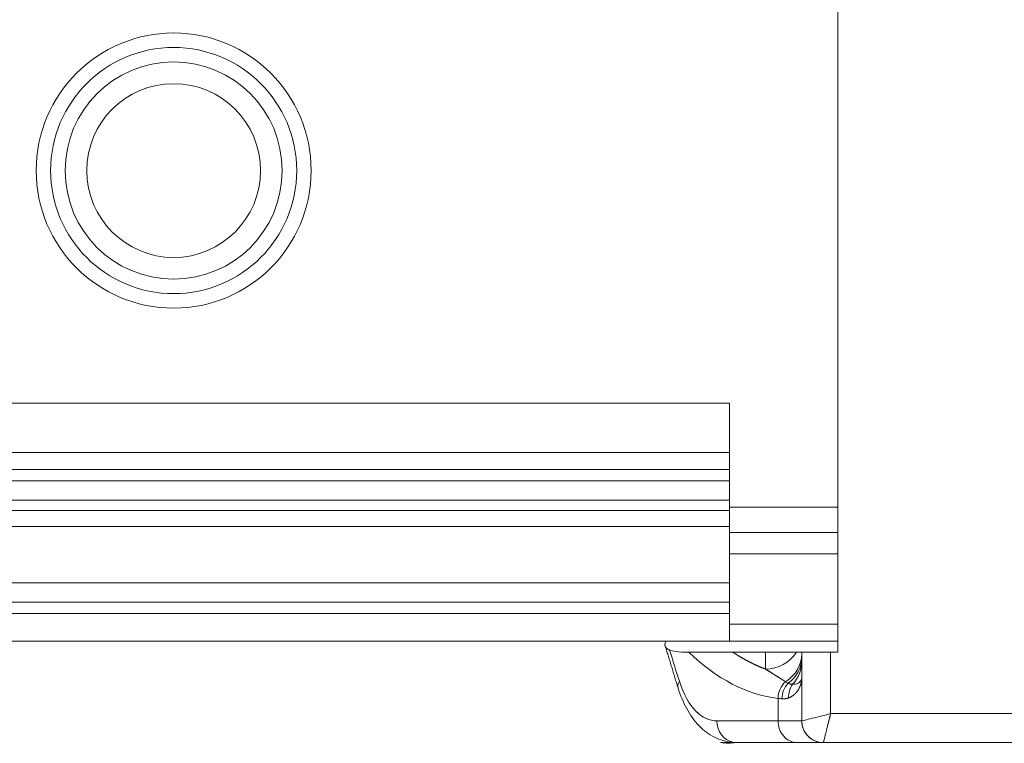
# Model space of a CAD drawing. Header units: millimetres. Extents: x 176 to 9387, y -11044 to -3322.
# Tile 189 of 256: x 8200 to 8336, y -10049 to -9949. Entities that reach past the tile are written whole.
import ezdxf

# ---------------------------------------------------------------- set-up
doc = ezdxf.new("R2010")
doc.units = ezdxf.units.MM
doc.header["$LTSCALE"] = 0.3175
doc.layers.add('1轮廓实线层', color=7, linetype='Continuous', lineweight=18)

msp = doc.modelspace()

# ---------------------------------------------------------------- linework, layer by layer
at = {"layer": '1轮廓实线层'}
for p, q in [((8313.35631, -10016.65783), (8313.35631, -9923.72775)), ((8166.85631, -10002.30587), (8298.35631, -10002.30587)), ((8298.35631, -10002.30587), (8298.35631, -10016.65783)), ((8166.85631, -10009.14435), (8298.35631, -10009.14435)), ((8166.85631, -10011.45803), (8298.35631, -10011.45803)), ((8298.35631, -10013.03098), (8166.85631, -10013.03098)), ((8166.85631, -10015.70257), (8298.35631, -10015.70257)), ((8298.35631, -10016.65783), (8298.35631, -10023.11131)), ((8298.35631, -10016.65783), (8313.35631, -10016.65783)), ((8313.35631, -10016.65783), (8313.35631, -10036.69279)), ((8166.85631, -10017.1335), (8298.35631, -10017.1335)), ((8166.85631, -10019.34335), (8298.35631, -10019.34335)), ((8313.35631, -10020.18279), (8298.35631, -10020.18279)), ((8298.35631, -10023.11131), (8298.35631, -10032.83168)), ((8298.35631, -10023.11131), (8313.35631, -10023.11131)), ((8298.35631, -10027.1233), (8166.85631, -10027.1233)), ((8166.85631, -10029.80344), (8298.35631, -10029.80344)), ((8298.35631, -10031.34037), (8166.85631, -10031.34037)), ((8298.35631, -10032.83168), (8298.35631, -10035.19279)), ((8298.35631, -10032.83168), (8313.35631, -10032.83168)), ((8298.35631, -10035.19279), (8166.85631, -10035.19279)), ((8298.35631, -10035.19279), (8313.35631, -10035.19279)), ((8291.7394, -10036.69279), (8292.75424, -10036.69279)), ((8303.35631, -10036.69279), (8298.82466, -10036.69279)), ((8303.35631, -10036.69279), (8307.62089, -10036.69279)), ((8303.35631, -10039.03651), (8303.35631, -10036.69279)), ((8308.35631, -10036.69279), (8308.35631, -10046.19279)), ((8308.35631, -10036.69279), (8312.35631, -10036.69279)), ((8308.35631, -10046.19279), (8308.35631, -10036.69279)), ((8313.35631, -10036.69279), (8312.35631, -10036.69279)), ((8312.35631, -10036.69279), (8312.35631, -10045.19279)), ((8305.0865, -10046.19279), (8305.0865, -10043.08599)), ((8312.35631, -10045.19279), (8359.85631, -10045.19279)), ((8296.64634, -10046.19279), (8305.0865, -10046.19279)), ((8308.35631, -10046.19279), (8305.0865, -10046.19279)), ((8297.15303, -10049.19279), (8307.73255, -10049.19279)), ((8307.75952, -10049.19279), (8299.31936, -10049.19279)), ((8311.35631, -10049.19279), (8307.75952, -10049.19279)), ((8311.35631, -10049.19279), (8359.85631, -10049.19279)), ((8359.85631, -10049.19279), (8311.35631, -10049.19279))]:
    msp.add_line(p, q, dxfattribs=at)
for radius in [19, 17, 15, 12]:
    msp.add_circle((8221.55631, -9970.19279), radius, dxfattribs=at)
for end in [270.0001859, 270]:
    msp.add_arc((8311.35631, -10046.19279), 3, 180, end, dxfattribs=at)
for centre, major_axis, ratio, start_param, end_param in [((8291.7394, -10018.69279), (0, -18), 0.509525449, 6.104047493, 6.283185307), ((8308.68329, -10045.15865), (23.04483, -65.12455), 0.21603167, 4.501661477, 4.568148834), ((8306.95484, -9980.19279), (0, -63), 0.509525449, 5.824929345, 6.224948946), ((8303.35631, -10034.13287), (5, 0), 0.980728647, 4.71238898, 5.73393798), ((8303.35631, -10036.93454), (5, 0), 0.920985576, 5.295234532, 6.283185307), ((8303.35631, -10037.4284), (5, 0), 0.915516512, 5.387520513, 6.283185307), ((8303.35631, -10037.95741), (5, 0), 0.956912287, 5.560371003, 6.283185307), ((8294.12097, -10040.72433), (-2.85815, -0.91157), 0.512191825, 5.726246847, 6.281986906), ((8307.75952, -10043.08599), (0.34105, 2.98055), 0.889806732, 0.793472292, 1.672262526), ((8308.35631, -10043.1458), (0.2521, 2.98939), 0.90853039, 0.850475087, 1.647264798), ((8309.35588, -10043.02137), (-0.99958, 2.82858), 0.932560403, 0.561040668, 1.252452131), ((8299.31936, -10046.19279), (0, -3), 0.891006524, 4.71238898, 6.099721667), ((8307.75952, -10046.19279), (0, -3), 0.891006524, 4.71238898, 6.283185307), ((8299.31936, -10046.19279), (0, -3), 0.891006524, 6.09972182, 6.283185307)]:
    msp.add_ellipse(centre, major_axis=major_axis, ratio=ratio, start_param=start_param, end_param=end_param, dxfattribs=at)
for points, knots in [([(8289.58298, -10035.19649), (8289.54509, -10035.27245), (8289.51627, -10035.34616), (8289.47413, -10035.49246), (8289.46171, -10035.56478), (8289.45751, -10035.65168), (8289.45724, -10035.6689), (8289.45785, -10035.7029), (8289.46047, -10035.75318), (8289.46819, -10035.80131), (8289.49033, -10035.89477), (8289.51402, -10035.95334), (8289.5797, -10036.06325), (8289.62168, -10036.1146), (8289.6865, -10036.17439), (8289.70008, -10036.18613), (8289.72852, -10036.20917), (8289.74338, -10036.22048), (8289.78987, -10036.25371), (8289.82327, -10036.27485), (8289.93094, -10036.33537), (8290.01263, -10036.37184), (8290.10522, -10036.40475)], [0, 0, 0, 0, 0.136782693, 0.136782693, 0.280652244, 0.280652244, 0.316619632, 0.316619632, 0.35258702, 0.424521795, 0.424521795, 0.568391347, 0.568391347, 0.712260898, 0.712260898, 0.748228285, 0.748228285, 0.784195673, 0.784195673, 0.856130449, 0.856130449, 1, 1, 1, 1]), ([(8292.75424, -10036.69279), (8292.92515, -10036.69279), (8293.10583, -10036.69279), (8293.48522, -10036.69279), (8293.68394, -10036.69279), (8293.99536, -10036.69279), (8294.1014, -10036.69279), (8294.26387, -10036.69279), (8294.31861, -10036.69279), (8294.42914, -10036.69279), (8294.48492, -10036.69279), (8294.76643, -10036.69279), (8294.99996, -10036.69279), (8295.36436, -10036.69279), (8295.4882, -10036.69279), (8295.74113, -10036.69279), (8295.87023, -10036.69279), (8296.06844, -10036.69279), (8296.1353, -10036.69279), (8296.27054, -10036.69279), (8296.33887, -10036.69279), (8296.54617, -10036.69279), (8296.68745, -10036.69279), (8296.90522, -10036.69279), (8296.97879, -10036.69279), (8297.09085, -10036.69279), (8297.12849, -10036.69279), (8297.20438, -10036.69279), (8297.24267, -10036.69279), (8297.35833, -10036.69279), (8297.43644, -10036.69279), (8297.59507, -10036.69279), (8297.67557, -10036.69279), (8297.83955, -10036.69279), (8297.92301, -10036.69279), (8298.05108, -10036.69279), (8298.09426, -10036.69279), (8298.15986, -10036.69279), (8298.18187, -10036.69279), (8298.2262, -10036.69279), (8298.24855, -10036.69279), (8298.36065, -10036.69279), (8298.45136, -10036.69279), (8298.58953, -10036.69279), (8298.63594, -10036.69279), (8298.72961, -10036.69279), (8298.77687, -10036.69279), (8298.82465, -10036.69279)], [0, 0, 0, 0, 0.125, 0.125, 0.25, 0.25, 0.3125, 0.3125, 0.34375, 0.34375, 0.375, 0.375, 0.5, 0.5, 0.5625, 0.5625, 0.625, 0.625, 0.65625, 0.65625, 0.6875, 0.6875, 0.75, 0.75, 0.78125, 0.78125, 0.796875, 0.796875, 0.8125, 0.8125, 0.84375, 0.84375, 0.875, 0.875, 0.90625, 0.90625, 0.921875, 0.921875, 0.9296875, 0.9296875, 0.9375, 0.9375, 0.96875, 0.96875, 0.984375, 0.984375, 1, 1, 1, 1]), ([(8298.82466, -10036.69279), (8298.8451, -10036.70642), (8298.88605, -10036.73372), (8298.9476, -10036.77443), (8299.00938, -10036.81504), (8299.07138, -10036.85553), (8299.13361, -10036.89589), (8299.19607, -10036.93614), (8299.25875, -10036.97626), (8299.32165, -10037.01625), (8299.38479, -10037.05611), (8299.44814, -10037.09585), (8299.51173, -10037.13544), (8299.57554, -10037.1749), (8299.63957, -10037.21422), (8299.70383, -10037.25341), (8299.76832, -10037.29244), (8299.83303, -10037.33133), (8299.89797, -10037.37008), (8299.96313, -10037.40867), (8300.02852, -10037.44711), (8300.09414, -10037.4854), (8300.15998, -10037.52353), (8300.22604, -10037.5615), (8300.29233, -10037.5993), (8300.35885, -10037.63694), (8300.42559, -10037.67442), (8300.49256, -10037.71172), (8300.55976, -10037.74886), (8300.62718, -10037.78582), (8300.69482, -10037.8226), (8300.76269, -10037.85921), (8300.83079, -10037.89563), (8300.89911, -10037.93187), (8300.96766, -10037.96792), (8301.03644, -10038.00378), (8301.10544, -10038.03946), (8301.17466, -10038.07493), (8301.24411, -10038.11022), (8301.31379, -10038.1453), (8301.38369, -10038.18018), (8301.45382, -10038.21486), (8301.52417, -10038.24933), (8301.59475, -10038.2836), (8301.66556, -10038.31765), (8301.73659, -10038.35149), (8301.80785, -10038.38511), (8301.87933, -10038.41851), (8301.95104, -10038.45169), (8302.02297, -10038.48465), (8302.09513, -10038.51738), (8302.16751, -10038.54988), (8302.24013, -10038.58215), (8302.31296, -10038.61419), (8302.38602, -10038.64599), (8302.45931, -10038.67754), (8302.53282, -10038.70886), (8302.60656, -10038.73993), (8302.68053, -10038.77075), (8302.75472, -10038.80133), (8302.82913, -10038.83165), (8302.90378, -10038.86171), (8302.97864, -10038.89152), (8303.05374, -10038.92107), (8303.12906, -10038.95035), (8303.2046, -10038.97936), (8303.28037, -10039.00813), (8303.33097, -10039.02704), (8303.35631, -10039.03651)], [0, 0, 0, 0, 0.013770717, 0.027583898, 0.041439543, 0.055337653, 0.06927823, 0.083261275, 0.09728679, 0.111354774, 0.12546523, 0.139618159, 0.153813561, 0.168051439, 0.182331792, 0.196654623, 0.211019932, 0.22542772, 0.239877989, 0.254370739, 0.268905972, 0.283483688, 0.298103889, 0.312766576, 0.32747175, 0.342219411, 0.357009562, 0.371842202, 0.386717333, 0.401634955, 0.416595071, 0.43159768, 0.446642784, 0.461730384, 0.47686048, 0.492033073, 0.507248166, 0.522505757, 0.537805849, 0.553148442, 0.568533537, 0.583961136, 0.599431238, 0.614943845, 0.630498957, 0.646096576, 0.661736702, 0.677419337, 0.693144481, 0.708912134, 0.724722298, 0.740574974, 0.756470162, 0.772407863, 0.788388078, 0.804410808, 0.820476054, 0.836583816, 0.852734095, 0.868926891, 0.885162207, 0.901440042, 0.917760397, 0.934123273, 0.95052867, 0.96697659, 0.983467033, 1, 1, 1, 1]), ([(8307.62089, -10036.69279), (8307.56881, -10036.69279), (8307.51048, -10036.69279), (8307.37807, -10036.69279), (8307.30401, -10036.69279), (8307.19877, -10036.69279), (8307.17709, -10036.69279), (8307.13235, -10036.69279), (8307.1093, -10036.69279), (8307.03801, -10036.69279), (8306.98765, -10036.69279), (8306.8804, -10036.69279), (8306.82352, -10036.69279), (8306.70215, -10036.69279), (8306.63766, -10036.69279), (8306.49967, -10036.69279), (8306.42616, -10036.69279), (8306.30765, -10036.69279), (8306.26677, -10036.69279), (8306.18192, -10036.69279), (8306.13794, -10036.69279), (8306.00138, -10036.69279), (8305.90407, -10036.69279), (8305.74611, -10036.69279), (8305.69144, -10036.69279), (8305.57748, -10036.69279), (8305.51819, -10036.69279), (8305.42516, -10036.69279), (8305.39348, -10036.69279), (8305.32893, -10036.69279), (8305.29604, -10036.69279), (8305.19535, -10036.69279), (8305.12557, -10036.69279), (8304.97972, -10036.69279), (8304.90366, -10036.69279), (8304.78386, -10036.69279), (8304.74297, -10036.69279), (8304.68003, -10036.69279), (8304.65878, -10036.69279), (8304.61571, -10036.69279), (8304.59389, -10036.69279), (8304.48388, -10036.69279), (8304.39263, -10036.69279), (8304.24997, -10036.69279), (8304.20145, -10036.69279), (8304.12707, -10036.69279), (8304.10201, -10036.69279), (8304.05132, -10036.69279), (8304.02564, -10036.69279), (8303.89638, -10036.69279), (8303.79115, -10036.69279), (8303.57677, -10036.69279), (8303.46762, -10036.69279), (8303.35631, -10036.69279)], [0, 0, 0, 0, 0.125, 0.125, 0.25, 0.25, 0.28125, 0.28125, 0.3125, 0.3125, 0.375, 0.375, 0.4375, 0.4375, 0.5, 0.5, 0.5625, 0.5625, 0.59375, 0.59375, 0.625, 0.625, 0.6875, 0.6875, 0.71875, 0.71875, 0.75, 0.75, 0.765625, 0.765625, 0.78125, 0.78125, 0.8125, 0.8125, 0.84375, 0.84375, 0.859375, 0.859375, 0.8671875, 0.8671875, 0.875, 0.875, 0.90625, 0.90625, 0.921875, 0.921875, 0.9296875, 0.9296875, 0.9375, 0.9375, 0.96875, 0.96875, 1, 1, 1, 1]), ([(8308.35633, -10036.69279), (8308.35628, -10036.69279), (8308.34967, -10036.69279), (8308.32628, -10036.69279), (8308.30951, -10036.69279), (8308.26807, -10036.69279), (8308.24339, -10036.69279), (8308.18764, -10036.69279), (8308.15655, -10036.69279), (8308.05517, -10036.69279), (8307.97708, -10036.69279), (8307.80763, -10036.69279), (8307.71623, -10036.69279), (8307.62089, -10036.69279)], [0, 0, 0, 0, 0.125, 0.125, 0.25, 0.25, 0.375, 0.375, 0.5, 0.5, 0.75, 0.75, 1, 1, 1, 1]), ([(8306.10832, -10040.7792), (8306.09515, -10040.77027), (8306.06822, -10040.75199), (8306.0268, -10040.72425), (8305.9835, -10040.69547), (8305.93833, -10040.66568), (8305.89129, -10040.63488), (8305.84241, -10040.60307), (8305.79168, -10040.57024), (8305.73912, -10040.5364), (8305.68474, -10040.50155), (8305.62855, -10040.46569), (8305.57054, -10040.4288), (8305.51073, -10040.39091), (8305.44912, -10040.35199), (8305.38571, -10040.31206), (8305.32049, -10040.27109), (8305.25347, -10040.22911), (8305.18463, -10040.18608), (8305.11398, -10040.14202), (8305.04151, -10040.09691), (8304.9672, -10040.05074), (8304.89103, -10040.0035), (8304.813, -10039.95518), (8304.72045, -10039.89799), (8304.61545, -10039.83299), (8304.50007, -10039.76126), (8304.38873, -10039.69179), (8304.28137, -10039.62457), (8304.17795, -10039.55961), (8304.07844, -10039.49688), (8303.98282, -10039.43641), (8303.89107, -10039.37818), (8303.80319, -10039.32222), (8303.71918, -10039.26852), (8303.63905, -10039.21711), (8303.5628, -10039.168), (8303.49047, -10039.1212), (8303.42204, -10039.07674), (8303.37779, -10039.04781), (8303.35631, -10039.03377)], [0, 0, 0, 0, 0.014451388, 0.029570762, 0.045357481, 0.061810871, 0.078930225, 0.096714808, 0.115163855, 0.134276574, 0.154052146, 0.174489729, 0.195588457, 0.217347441, 0.239765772, 0.262842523, 0.286576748, 0.310967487, 0.336013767, 0.3617146, 0.388068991, 0.41507594, 0.442734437, 0.471043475, 0.500002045, 0.543309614, 0.585176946, 0.625608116, 0.664607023, 0.702177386, 0.738322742, 0.773046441, 0.806351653, 0.838241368, 0.868718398, 0.897785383, 0.925444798, 0.951698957, 0.976550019, 1, 1, 1, 1]), ([(8291.44795, -10040.72433), (8292.02772, -10042.54216), (8292.83051, -10043.94956), (8294.64091, -10045.7755), (8295.64133, -10046.19279), (8296.64634, -10046.19279)], [0, 0, 0, 0, 0.5, 0.5, 1, 1, 1, 1]), ([(8307.10604, -10041.12238), (8307.10043, -10041.12246), (8307.08923, -10041.12262), (8307.07228, -10041.12256), (8307.05526, -10041.1223), (8307.03815, -10041.12181), (8307.02098, -10041.12109), (8307.00373, -10041.12016), (8306.98641, -10041.11901), (8306.96902, -10041.11763), (8306.95156, -10041.11604), (8306.93404, -10041.11424), (8306.91646, -10041.11221), (8306.89883, -10041.10998), (8306.88113, -10041.10753), (8306.86338, -10041.10487), (8306.84558, -10041.102), (8306.82773, -10041.09892), (8306.80983, -10041.09563), (8306.79188, -10041.09213), (8306.77389, -10041.08843), (8306.75585, -10041.08452), (8306.73778, -10041.08041), (8306.71966, -10041.07609), (8306.70151, -10041.07157), (8306.68332, -10041.06685), (8306.6651, -10041.06192), (8306.64685, -10041.0568), (8306.62857, -10041.05148), (8306.61025, -10041.04596), (8306.59191, -10041.04024), (8306.57354, -10041.03433), (8306.55515, -10041.02822), (8306.53674, -10041.02191), (8306.5183, -10041.01541), (8306.49985, -10041.00873), (8306.48747, -10041.00409), (8306.48131, -10041.00178)], [0, 0, 0, 0, 0.03083354, 0.061551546, 0.092152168, 0.122633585, 0.152994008, 0.18323168, 0.213344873, 0.243331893, 0.273191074, 0.302920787, 0.33251943, 0.361985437, 0.391317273, 0.420513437, 0.44957246, 0.478492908, 0.507273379, 0.535912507, 0.564408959, 0.592761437, 0.620968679, 0.649029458, 0.676942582, 0.704706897, 0.732321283, 0.75978466, 0.787095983, 0.814254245, 0.841258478, 0.868107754, 0.894801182, 0.92133791, 0.947717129, 0.973938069, 1, 1, 1, 1]), ([(8308.35631, -10040.19279), (8308.35628, -10040.20265), (8308.35623, -10040.22229), (8308.35582, -10040.25162), (8308.35518, -10040.28072), (8308.35428, -10040.30957), (8308.35314, -10040.33819), (8308.35176, -10040.36657), (8308.35014, -10040.39471), (8308.34831, -10040.42261), (8308.34625, -10040.45027), (8308.34398, -10040.47769), (8308.34149, -10040.50488), (8308.33881, -10040.53182), (8308.33592, -10040.55853), (8308.33285, -10040.585), (8308.32958, -10040.61123), (8308.32614, -10040.63722), (8308.32252, -10040.66298), (8308.31872, -10040.68849), (8308.31476, -10040.71377), (8308.31064, -10040.7388), (8308.30636, -10040.7636), (8308.30194, -10040.78816), (8308.29736, -10040.81248), (8308.29265, -10040.83657), (8308.2878, -10040.86041), (8308.28282, -10040.88402), (8308.27772, -10040.90738), (8308.27249, -10040.93051), (8308.26715, -10040.9534), (8308.26169, -10040.97605), (8308.25613, -10040.99846), (8308.25047, -10041.02064), (8308.2447, -10041.04257), (8308.23885, -10041.06427), (8308.23291, -10041.08573), (8308.22688, -10041.10695), (8308.22077, -10041.12793), (8308.21459, -10041.14867), (8308.20834, -10041.16917), (8308.20202, -10041.18944), (8308.19564, -10041.20946), (8308.1892, -10041.22925), (8308.18271, -10041.2488), (8308.17616, -10041.26811), (8308.16957, -10041.28718), (8308.16294, -10041.30602), (8308.15627, -10041.32461), (8308.14957, -10041.34297), (8308.14283, -10041.36108), (8308.13607, -10041.37896), (8308.12929, -10041.3966), (8308.12249, -10041.414), (8308.11567, -10041.43117), (8308.10884, -10041.44809), (8308.102, -10041.46478), (8308.09516, -10041.48122), (8308.08832, -10041.49743), (8308.08148, -10041.5134), (8308.07465, -10041.52913), (8308.06782, -10041.54462), (8308.06101, -10041.55988), (8308.05422, -10041.57489), (8308.04744, -10041.58967), (8308.04068, -10041.60421), (8308.03396, -10041.61851), (8308.02726, -10041.63257), (8308.02059, -10041.64639), (8308.01395, -10041.65997), (8308.00735, -10041.67332), (8308.0008, -10041.68642), (8307.99428, -10041.69929), (8307.98782, -10041.71192), (8307.9814, -10041.72431), (8307.97503, -10041.73646), (8307.96872, -10041.74838), (8307.96246, -10041.76005), (8307.95627, -10041.77149), (8307.95013, -10041.78268), (8307.94406, -10041.79364), (8307.93806, -10041.80436), (8307.93212, -10041.81485), (8307.92626, -10041.82509), (8307.92047, -10041.83509), (8307.91476, -10041.84486), (8307.90139, -10041.86746), (8307.88002, -10041.90261), (8307.84998, -10041.94992), (8307.8192, -10041.99636), (8307.78771, -10042.04192), (8307.75551, -10042.08661), (8307.72263, -10042.13043), (8307.68907, -10042.17337), (8307.65486, -10042.21544), (8307.62001, -10042.25664), (8307.58454, -10042.29697), (8307.54845, -10042.33642), (8307.51177, -10042.375), (8307.47451, -10042.41271), (8307.43669, -10042.44954), (8307.39832, -10042.4855), (8307.35942, -10042.52059), (8307.32, -10042.55481), (8307.28007, -10042.58815), (8307.23965, -10042.62062), (8307.19876, -10042.65222), (8307.15741, -10042.68295), (8307.11561, -10042.7128), (8307.07339, -10042.74178), (8307.03074, -10042.76988), (8306.98769, -10042.79712), (8306.94424, -10042.82348), (8306.90043, -10042.84897), (8306.85625, -10042.87358), (8306.81172, -10042.89732), (8306.76685, -10042.92019), (8306.72166, -10042.94219), (8306.67617, -10042.96331), (8306.63037, -10042.98355), (8306.58433, -10043.00297), (8306.55323, -10043.01525), (8306.53774, -10043.02137)], [0, 0, 0, 0, 0.008627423, 0.017189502, 0.025686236, 0.034117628, 0.042483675, 0.05078438, 0.059019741, 0.06718976, 0.075294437, 0.083333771, 0.091307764, 0.099216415, 0.107059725, 0.114837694, 0.122550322, 0.13019761, 0.137779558, 0.145296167, 0.152747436, 0.160133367, 0.167453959, 0.174709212, 0.181899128, 0.189023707, 0.196082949, 0.203076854, 0.210005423, 0.216868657, 0.223666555, 0.230399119, 0.237066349, 0.243668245, 0.250204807, 0.256676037, 0.263081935, 0.269422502, 0.275697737, 0.281907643, 0.288052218, 0.294131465, 0.300145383, 0.306093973, 0.311977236, 0.317795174, 0.323547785, 0.329235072, 0.334857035, 0.340413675, 0.345904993, 0.351330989, 0.356691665, 0.361987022, 0.36721706, 0.372381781, 0.377481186, 0.382515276, 0.387484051, 0.392387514, 0.397225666, 0.401998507, 0.40670604, 0.411348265, 0.415925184, 0.420436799, 0.424883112, 0.429264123, 0.433579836, 0.437830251, 0.44201537, 0.446135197, 0.450189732, 0.454178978, 0.458102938, 0.461961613, 0.465755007, 0.469483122, 0.473145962, 0.476743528, 0.480275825, 0.483742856, 0.487144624, 0.490481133, 0.493752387, 0.496958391, 0.500099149, 0.51610944, 0.532015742, 0.547818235, 0.563517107, 0.579112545, 0.594604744, 0.6099939, 0.625280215, 0.640463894, 0.655545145, 0.670524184, 0.685401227, 0.700176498, 0.714850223, 0.729422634, 0.743893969, 0.75826447, 0.772534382, 0.786703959, 0.800773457, 0.814743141, 0.828613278, 0.842384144, 0.85605602, 0.869629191, 0.883103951, 0.8964806, 0.909759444, 0.922940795, 0.936024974, 0.949012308, 0.961903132, 0.974697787, 0.987396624, 1, 1, 1, 1]), ([(8308.35631, -10040.19279), (8308.35631, -10040.25017), (8308.34968, -10040.30837), (8308.32332, -10040.42434), (8308.30359, -10040.48212), (8308.25096, -10040.59506), (8308.21807, -10040.65024), (8308.13886, -10040.75569), (8308.09253, -10040.80596), (8307.98592, -10040.89906), (8307.92554, -10040.94171), (8307.79218, -10041.01632), (8307.71919, -10041.04829), (8307.56197, -10041.0982), (8307.47774, -10041.11614), (8307.2992, -10041.13401), (8307.2049, -10041.13393), (8307.10604, -10041.12238)], [0, 0, 0, 0, 0.125, 0.125, 0.25, 0.25, 0.375, 0.375, 0.5, 0.5, 0.625, 0.625, 0.75, 0.75, 0.875, 0.875, 1, 1, 1, 1]), ([(8291.26246, -10041.63479), (8291.60147, -10042.68492), (8292.42454, -10044.63384), (8294.1146, -10047.01651), (8296.27601, -10048.62751), (8297.93241, -10049.07983), (8298.83297, -10049.14271)], [0, 0, 0, 0, 0.2302702, 0.474596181, 0.731844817, 1, 1, 1, 1]), ([(8306.53774, -10043.02137), (8306.53053, -10043.02414), (8306.51613, -10043.02968), (8306.4944, -10043.03768), (8306.47261, -10043.04543), (8306.45075, -10043.05291), (8306.42883, -10043.06012), (8306.40685, -10043.06707), (8306.3848, -10043.07376), (8306.36269, -10043.08018), (8306.34052, -10043.08633), (8306.3183, -10043.09222), (8306.29601, -10043.09785), (8306.27367, -10043.10321), (8306.25127, -10043.10831), (8306.22882, -10043.11314), (8306.20632, -10043.11771), (8306.18376, -10043.12201), (8306.16115, -10043.12605), (8306.13848, -10043.12982), (8306.11577, -10043.13333), (8306.09301, -10043.13657), (8306.0702, -10043.13955), (8306.04735, -10043.14227), (8306.02445, -10043.14472), (8306.0015, -10043.1469), (8305.97851, -10043.14882), (8305.95548, -10043.15048), (8305.93241, -10043.15187), (8305.90929, -10043.15299), (8305.88614, -10043.15385), (8305.86294, -10043.15445), (8305.83971, -10043.15478), (8305.81644, -10043.15485), (8305.79314, -10043.15465), (8305.7698, -10043.15418), (8305.74642, -10043.15346), (8305.72302, -10043.15246), (8305.69958, -10043.15121), (8305.6761, -10043.14968), (8305.65261, -10043.14791), (8305.63688, -10043.1465), (8305.62903, -10043.1458)], [0, 0, 0, 0, 0.026492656, 0.052903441, 0.079232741, 0.105480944, 0.131648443, 0.157735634, 0.183742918, 0.209670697, 0.23551938, 0.261289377, 0.286981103, 0.312594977, 0.338131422, 0.363590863, 0.388973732, 0.414280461, 0.43951149, 0.464667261, 0.489748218, 0.514754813, 0.5396875, 0.564546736, 0.589332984, 0.61404671, 0.638688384, 0.663258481, 0.68775748, 0.712185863, 0.736544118, 0.760832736, 0.785052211, 0.809203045, 0.833285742, 0.857300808, 0.881248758, 0.905130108, 0.928945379, 0.952695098, 0.976379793, 1, 1, 1, 1]), ([(8312.35631, -10045.19279), (8311.83261, -10045.32372), (8311.30931, -10045.45454), (8310.34183, -10045.69641), (8309.89812, -10045.80734), (8309.15764, -10045.99246), (8308.86116, -10046.06658), (8308.46098, -10046.16662), (8308.35684, -10046.19266), (8308.35633, -10046.19279)], [0, 0, 0, 0, 0.250175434, 0.250175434, 0.500350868, 0.500350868, 0.750526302, 0.750526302, 1, 1, 1, 1]), ([(8312.35631, -10045.19279), (8312.35368, -10045.2033), (8312.34844, -10045.22424), (8312.34063, -10045.25553), (8312.33288, -10045.28658), (8312.32519, -10045.31739), (8312.31756, -10045.34795), (8312.31, -10045.37827), (8312.30251, -10045.40833), (8312.29507, -10045.43815), (8312.28771, -10045.46772), (8312.2804, -10045.49703), (8312.27316, -10045.52609), (8312.26599, -10045.55489), (8312.25888, -10045.58344), (8312.25183, -10045.61174), (8312.24484, -10045.63977), (8312.23792, -10045.66755), (8312.23107, -10045.69507), (8312.22428, -10045.72232), (8312.21755, -10045.74932), (8312.21089, -10045.77606), (8312.20429, -10045.80253), (8312.19775, -10045.82874), (8312.19128, -10045.85469), (8312.18488, -10045.88038), (8312.17853, -10045.9058), (8312.17225, -10045.93096), (8312.16604, -10045.95586), (8312.15989, -10045.98049), (8312.1538, -10046.00486), (8312.14778, -10046.02896), (8312.14182, -10046.0528), (8312.13593, -10046.07638), (8312.1301, -10046.09969), (8312.12433, -10046.12274), (8312.11863, -10046.14552), (8312.11299, -10046.16805), (8312.10742, -10046.1903), (8312.10191, -10046.2123), (8312.09646, -10046.23403), (8312.09108, -10046.2555), (8312.08576, -10046.27671), (8312.08051, -10046.29766), (8312.07532, -10046.31834), (8312.07019, -10046.33877), (8312.06513, -10046.35893), (8312.06013, -10046.37884), (8312.0552, -10046.39849), (8312.05033, -10046.41787), (8312.04552, -10046.437), (8312.04078, -10046.45588), (8312.03611, -10046.47449), (8312.03149, -10046.49286), (8312.02694, -10046.51096), (8312.02246, -10046.52881), (8312.01804, -10046.54641), (8312.01368, -10046.56375), (8312.00939, -10046.58085), (8312.00516, -10046.59769), (8312.001, -10046.61428), (8311.9969, -10046.63062), (8311.99286, -10046.64671), (8311.98889, -10046.66255), (8311.98498, -10046.67815), (8311.98114, -10046.69349), (8311.97736, -10046.7086), (8311.95305, -10046.80577), (8311.9096, -10046.97982), (8311.84933, -10047.22127), (8311.79316, -10047.44608), (8311.7411, -10047.65414), (8311.69315, -10047.84559), (8311.6388, -10048.0627), (8311.58056, -10048.29602), (8311.52169, -10048.53168), (8311.47196, -10048.7304), (8311.44237, -10048.84852), (8311.42665, -10048.91142), (8311.42113, -10048.93351), (8311.41584, -10048.9547), (8311.41077, -10048.975), (8311.40593, -10048.99439), (8311.40131, -10049.01289), (8311.39692, -10049.03049), (8311.39275, -10049.04718), (8311.38881, -10049.06297), (8311.3851, -10049.07786), (8311.38161, -10049.09184), (8311.37834, -10049.10491), (8311.3753, -10049.11707), (8311.37248, -10049.12833), (8311.36989, -10049.13868), (8311.36753, -10049.14812), (8311.36539, -10049.15666), (8311.36348, -10049.1643), (8311.36179, -10049.17103), (8311.36032, -10049.17685), (8311.35908, -10049.18178), (8311.35807, -10049.1858), (8311.35728, -10049.18893), (8311.35672, -10049.19115), (8311.35637, -10049.19253), (8311.35633, -10049.19271), (8311.35631, -10049.19279)], [0, 0, 0, 0, 0.005094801, 0.01015099, 0.015168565, 0.020147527, 0.025087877, 0.029989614, 0.034852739, 0.039677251, 0.04446315, 0.049210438, 0.053919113, 0.058589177, 0.063220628, 0.067813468, 0.072367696, 0.076883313, 0.081360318, 0.085798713, 0.090198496, 0.094559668, 0.098882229, 0.10316618, 0.107411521, 0.111618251, 0.115786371, 0.119915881, 0.124006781, 0.128059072, 0.132072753, 0.136047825, 0.139984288, 0.143882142, 0.147741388, 0.151562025, 0.155344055, 0.159087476, 0.162792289, 0.166458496, 0.170086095, 0.173675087, 0.177225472, 0.180737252, 0.184210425, 0.187644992, 0.191040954, 0.194398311, 0.197717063, 0.200997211, 0.204238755, 0.207441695, 0.210606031, 0.213731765, 0.216818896, 0.219867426, 0.222877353, 0.22584868, 0.228781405, 0.231675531, 0.234531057, 0.237347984, 0.240126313, 0.242866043, 0.245567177, 0.248229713, 0.250853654, 0.253438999, 0.298957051, 0.343025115, 0.3856458, 0.426821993, 0.466556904, 0.504854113, 0.56929197, 0.632177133, 0.69353318, 0.753385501, 0.763016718, 0.772635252, 0.782241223, 0.791834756, 0.801415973, 0.810984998, 0.820541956, 0.830086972, 0.839620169, 0.849141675, 0.858651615, 0.868150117, 0.877637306, 0.88711331, 0.896578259, 0.906032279, 0.915475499, 0.92490805, 0.934330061, 0.943741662, 0.953142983, 0.962534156, 0.971915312, 0.981286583, 0.990648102, 1, 1, 1, 1])]:
    msp.add_open_spline(points, degree=3, knots=knots, dxfattribs=at)
for points, degree in [([(8289.50403, -10035.87292), (8291.26246, -10041.6348)], 1), ([(8306.48131, -10041.00178), (8306.36187, -10040.92962), (8306.23742, -10040.85524), (8306.10832, -10040.7792)], 3), ([(8305.62903, -10043.1458), (8305.45592, -10043.12974), (8305.27498, -10043.10971), (8305.0865, -10043.08599)], 3), ([(8299.26612, -10049.17398), (8298.53572, -10049.27488), (8297.82424, -10049.28699), (8297.13671, -10049.18669)], 3)]:
    msp.add_open_spline(points, degree=degree, dxfattribs=at)

doc.saveas('drawing.dxf')
